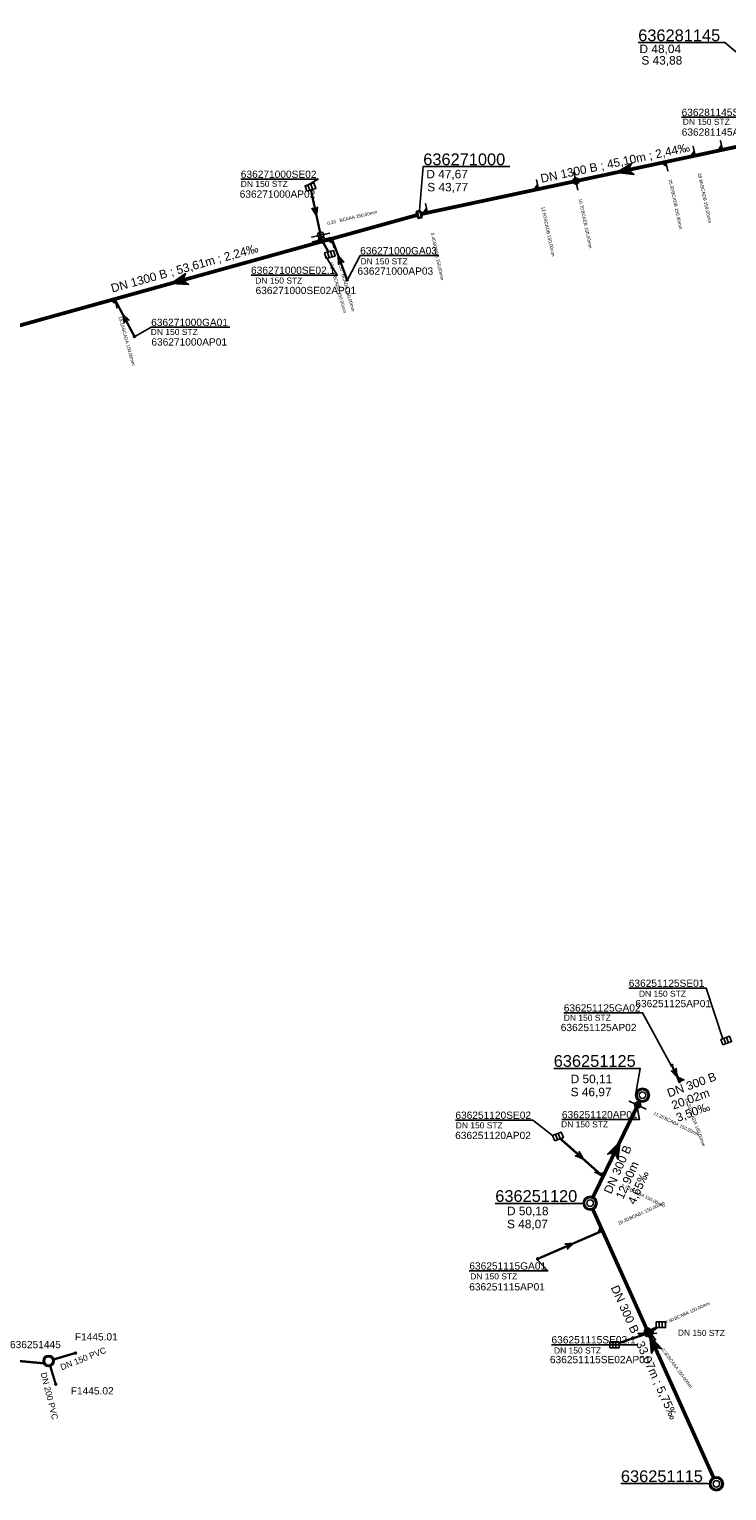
# Model space of a CAD drawing. Extents: x 356718 to 357658, y 5762241 to 5762615.
# Tile 154 of 157: x 357387 to 357462, y 5762424 to 5762581. Entities that reach past the tile are written whole.
import ezdxf
from ezdxf.enums import TextEntityAlignment as Align

# ---------------------------------------------------------------- set-up
doc = ezdxf.new("R2010")
doc.units = 0
doc.header["$MEASUREMENT"] = 0
for name, pattern in [('AUSGEZOGEN', [0]), ('GESTRICHELT2', [4, 2, -2]), ('STRICHPUNKT', [5, 2, -1, 1, -1])]:
    doc.linetypes.add(name, pattern=pattern)
doc.layers.get('0').update_dxf_attribs({"linetype": 'AUSGEZOGEN'})
for name, color, linetype, true_color in [('111_00131_Symbol', 7, 'AUSGEZOGEN', 0x000000), ('111_00228_Schachtsymbol_nach_Sy', 7, 'AUSGEZOGEN', 0x000000), ('112_00229_Schachtdeckel', 7, 'AUSGEZOGEN', 0x000000), ('114_00133_Schachtnummer', 7, 'AUSGEZOGEN', 0x000000), ('114_10391_Deckelhoehe', 7, 'AUSGEZOGEN', 0x000000), ('114_10392_Schachtnummer', 7, 'AUSGEZOGEN', 0x000000), ('114_10393_Sohlhoehe', 7, 'AUSGEZOGEN', 0x000000), ('121_10376_Haltungen_Mischwasser', 6, 'STRICHPUNKT', 0xff00ff), ('121_10397_Haltungen_Regenwasser', 5, 'GESTRICHELT2', 0x0000ff), ('121_10399_Haltungen_Mischwasser', 6, 'STRICHPUNKT', 0xff00ff), ('123_00048_Fliessrichtungspfeil', 7, 'AUSGEZOGEN', 0x000000), ('123_00137_Fliessrichtungspfeil', 7, 'AUSGEZOGEN', 0x000000), ('124_10395_Standard1', 7, 'AUSGEZOGEN', 0x000000), ('124_10626_Standard__Laenge____1', 7, 'AUSGEZOGEN', 0x000000), ('141_10677_Stutzen__alle__aus_DW', 7, 'AUSGEZOGEN', 0x000000), ('141_10868_Stutzen__141_', 7, 'AUSGEZOGEN', 0x000000)]:
    doc.layers.add(name, color=color, linetype=linetype, true_color=true_color)
doc.styles.add('ARIAL', font='arial.ttf', dxfattribs={"height": 1.5})
doc.styles.get("Standard").update_dxf_attribs({"font": 'arial.ttf', "height": 1})

# ---------------------------------------------------------------- blocks, each defined once
blk = doc.blocks.new('R02')
at = {"color": 0, "linetype": 'AUSGEZOGEN'}
for points in [[(-0.4, 0.2), (0.4, 0.2), (0.4, -0.2), (-0.4, -0.2)], [(-0.3, 0.13), (0.3, 0.13), (0.3, -0.13), (-0.3, -0.13)]]:
    blk.add_lwpolyline(points, close=True, dxfattribs=at)
blk = doc.blocks.new('N03')
at = {"color": 0}
for radius in [0.75, 0.6]:
    blk.add_circle((0, 0), radius, dxfattribs=at)
blk = doc.blocks.new('N02')
at = {"color": 0}
for radius in [0.6, 0.45]:
    blk.add_circle((0, 0), radius, dxfattribs=at)
blk = doc.blocks.new('F00')
at = {"color": 0}
blk.add_circle((0, 0), 0.1, dxfattribs=at)
blk = doc.blocks.new('ES')
at = {"color": 0, "linetype": 'AUSGEZOGEN'}
for points in [[(-0.494, -0.319), (-0.494, 0.306), (0.506, 0.306), (0.506, -0.319), (-0.494, -0.319)], [(-0.169, -0.319), (-0.169, 0.306)], [(0.156, -0.319), (0.156, 0.306)]]:
    blk.add_lwpolyline(points, dxfattribs=at)
blk = doc.blocks.new('DEC')
at = {"color": 0}
blk.add_circle((0, 0), 0.35, dxfattribs=at)
blk = doc.blocks.new('FLI')
at = {"color": 0, "linetype": 'AUSGEZOGEN'}
blk.add_lwpolyline([(-0.4, 0), (-0.9, -0.6), (0.9, 0), (-0.9, 0.6), (-0.4, 0)], close=True, dxfattribs=at)
at = {"color": 0}
for points in [[(-0.4, 0), (0.9, 0), (-0.9, 0.6)], [(-0.9, -0.6), (0.9, 0), (-0.4, 0)]]:
    blk.add_solid(points, dxfattribs=at)

msp = doc.modelspace()

# ---------------------------------------------------------------- linework, layer by layer
at = {"layer": '114_00133_Schachtnummer', "color": 18, "linetype": 'AUSGEZOGEN', "true_color": 0x000000}
for points in [[(357465.7, 5762566.79), (357465.08, 5762571.51), (357456.75, 5762571.51)], [(357416.31, 5762564.07), (357417.71, 5762564.87), (357409.38, 5762564.87)], [(357418.47, 5762556.64), (357419.75, 5762554.55), (357410.48, 5762554.55)], [(357420.87, 5762554.13), (357422.21, 5762556.65), (357430.66, 5762556.65)], [(357398.05, 5762548.01), (357399.75, 5762548.96), (357408.2, 5762548.96)], [(357461.18, 5762472.55), (357459.4, 5762477.98), (357451.07, 5762477.98)], [(357455.61, 5762469.74), (357452.55, 5762475.33), (357444.09, 5762475.33)], [(357451.93, 5762465.4), (357452.22, 5762463.87), (357443.89, 5762463.87)], [(357442.89, 5762462.15), (357440.77, 5762463.81), (357432.44, 5762463.81)], [(357441.19, 5762448.89), (357442.39, 5762447.63), (357433.94, 5762447.63)], [(357449.03, 5762439.69), (357452.04, 5762439.69), (357442.77, 5762439.69)]]:
    msp.add_lwpolyline(points, dxfattribs=at)
at = {"layer": '114_10392_Schachtnummer', "color": 18, "linetype": 'AUSGEZOGEN', "true_color": 0x000000}
for points in [[(357471.69, 5762570.92), (357461.4, 5762579.52), (357452.09, 5762579.52)], [(357428.6, 5762561.49), (357428.99, 5762566.21), (357438.3, 5762566.21)], [(357451.84, 5762466.71), (357452.31, 5762469.37), (357443.01, 5762469.37)], [(357446.17, 5762454.89), (357446.04, 5762454.87), (357436.73, 5762454.87)], [(357459.74, 5762424.76), (357459.54, 5762424.79), (357450.23, 5762424.79)]]:
    msp.add_lwpolyline(points, dxfattribs=at)
at = {"layer": '121_10376_Haltungen_Mischwasser', "color": 6, "linetype": 'STRICHPUNKT', "true_color": 0xff00ff, "const_width": 0.4}
for points in [[(357471.69, 5762570.26), (357428.76, 5762561.11)], [(357428.37, 5762561.02), (357377.66, 5762546.94)], [(357447.24, 5762455.57), (357452.23, 5762465.82)], [(357460.18, 5762425.44), (357447.22, 5762454.21)]]:
    msp.add_lwpolyline(points, dxfattribs=at)
at = {"layer": '121_10397_Haltungen_Regenwasser', "color": 5, "linetype": 'GESTRICHELT2', "true_color": 0x0000ff, "const_width": 0.25}
for points in [[(357391.54, 5762438.78), (357389.31, 5762438.12)], [(357389.47, 5762435.53), (357388.91, 5762437.38)]]:
    msp.add_lwpolyline(points, dxfattribs=at)
at = {"layer": '121_10399_Haltungen_Mischwasser', "color": 6, "linetype": 'STRICHPUNKT', "true_color": 0xff00ff, "const_width": 0.25}
for points in [[(357416.92, 5762563.7), (357418, 5762558.7), (357418.1, 5762558.27)], [(357418.8, 5762557.04), (357418.12, 5762558.28)], [(357420.78, 5762554.13), (357419.21, 5762558.37)], [(357397.91, 5762548.05), (357395.88, 5762551.89)], [(357455.74, 5762469.61), (357456.47, 5762468.04)], [(357452.08, 5762465.51), (357452.23, 5762465.82)], [(357443.72, 5762461.82), (357448.23, 5762457.82)], [(357441.38, 5762448.95), (357448.16, 5762451.89)], [(357454.1, 5762441.53), (357453.08, 5762440.77), (357453.08, 5762441.12)], [(357450.03, 5762439.87), (357452.99, 5762440.88)], [(357388.17, 5762437.76), (357388.02, 5762437.71), (357372.21, 5762439.19)]]:
    msp.add_lwpolyline(points, dxfattribs=at)
at = {"layer": '141_10677_Stutzen__alle__aus_DW', "color": 18, "linetype": 'AUSGEZOGEN', "true_color": 0x000000}
for points in [[(357419.05, 5762558.6), (357417.1, 5762558.14)], [(357454.08, 5762440.92), (357452.08, 5762440.91)]]:
    msp.add_lwpolyline(points, close=True, dxfattribs=at)
at = {"layer": '141_10677_Stutzen__alle__aus_DW', "color": 18, "true_color": 0x000000}
for centre in [(357418.08, 5762558.37), (357453.08, 5762440.92)]:
    msp.add_circle(centre, 0.333, dxfattribs=at)
at = {"layer": '141_10868_Stutzen__141_', "color": 18, "linetype": 'AUSGEZOGEN', "true_color": 0x000000}
for points in [[(357461.13, 5762568.01), (357460.92, 5762568.99)], [(357458.2, 5762567.39), (357458.09, 5762567.88), (357457.71, 5762567.28)], [(357458.2, 5762567.39), (357457.99, 5762568.37)], [(357461.13, 5762568.01), (357461.03, 5762568.5), (357460.64, 5762567.91)], [(357445.59, 5762563.68), (357445.18, 5762565.64)], [(357455.07, 5762566.72), (357454.58, 5762566.62), (357455.17, 5762566.23)], [(357455.07, 5762566.72), (357455.28, 5762565.74)], [(357441.38, 5762563.8), (357441.27, 5762564.29), (357440.89, 5762563.7)], [(357441.38, 5762563.8), (357441.17, 5762564.78)], [(357429.44, 5762561.26), (357429.34, 5762561.75), (357428.95, 5762561.16)], [(357429.44, 5762561.26), (357429.23, 5762562.24)], [(357418.94, 5762559.07), (357416.99, 5762558.64)], [(357418.08, 5762558.16), (357417.95, 5762558.64), (357417.6, 5762558.03)], [(357418.08, 5762558.16), (357417.81, 5762559.13)], [(357419.14, 5762558.46), (357418.66, 5762558.32), (357419.28, 5762557.97)], [(357419.14, 5762558.46), (357419.41, 5762557.49)], [(357395.83, 5762551.98), (357395.34, 5762551.85), (357395.96, 5762551.5)], [(357395.83, 5762551.98), (357396.09, 5762551.02)], [(357456.53, 5762467.96), (357456.19, 5762468.9)], [(357456.53, 5762467.96), (357457, 5762468.13), (357456.36, 5762468.43)], [(357452.93, 5762464.98), (357451.13, 5762465.85)], [(357448.32, 5762457.77), (357447.42, 5762458.21)], [(357448.32, 5762457.77), (357448.53, 5762458.22), (357447.87, 5762457.99)], [(357448.25, 5762451.93), (357447.34, 5762451.52)], [(357448.25, 5762451.93), (357448.05, 5762452.38), (357447.8, 5762451.72)], [(357454.01, 5762441.58), (357452.19, 5762440.76)], [(357453.97, 5762440.18), (357452.77, 5762441.79)]]:
    msp.add_lwpolyline(points, close=True, dxfattribs=at)
at = {"layer": '141_10868_Stutzen__141_', "color": 18, "true_color": 0x000000}
for centre in [(357445.39, 5762564.66), (357417.96, 5762558.85), (357452.03, 5762465.42), (357453.1, 5762441.17), (357453.37, 5762440.99)]:
    msp.add_circle(centre, 0.333, dxfattribs=at)
for points in [[(357458.2, 5762567.39), (357458.09, 5762567.88), (357457.71, 5762567.28)], [(357461.13, 5762568.01), (357461.03, 5762568.5), (357460.64, 5762567.91)], [(357455.07, 5762566.72), (357454.58, 5762566.62), (357455.17, 5762566.23)], [(357441.38, 5762563.8), (357441.27, 5762564.29), (357440.89, 5762563.7)], [(357429.44, 5762561.26), (357429.34, 5762561.75), (357428.95, 5762561.16)], [(357418.08, 5762558.16), (357417.95, 5762558.64), (357417.6, 5762558.03)], [(357419.14, 5762558.46), (357418.66, 5762558.32), (357419.28, 5762557.97)], [(357395.83, 5762551.98), (357395.34, 5762551.85), (357395.96, 5762551.5)], [(357456.53, 5762467.96), (357457, 5762468.13), (357456.36, 5762468.43)], [(357448.32, 5762457.77), (357448.53, 5762458.22), (357447.87, 5762457.99)], [(357448.25, 5762451.93), (357448.05, 5762452.38), (357447.8, 5762451.72)]]:
    msp.add_solid(points, dxfattribs=at)

# ---------------------------------------------------------------- block references
at = {"layer": '111_00131_Symbol', "color": 18, "true_color": 0x000000}
for name, p, rotation in [('ES', (357416.85, 5762564.01), 17.4), ('F00', (357418.08, 5762558.37), 103.4), ('F00', (357418.12, 5762558.17), 15.50000000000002), ('F00', (357419.17, 5762558.46), 15.50000000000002), ('ES', (357418.95, 5762556.77), 15.3), ('F00', (357395.84, 5762551.98), 15.50000000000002), ('ES', (357461.54, 5762472.36), 20.5), ('F00', (357456.51, 5762467.95), 200.3), ('F00', (357452.03, 5762465.42), 244.1), ('ES', (357443.46, 5762462.06), 20.9), ('F00', (357448.31, 5762457.75), 244.1), ('F00', (357448.25, 5762451.93), 294.3), ('F00', (357453.08, 5762441.21), 294.3), ('F00', (357453.08, 5762440.92), 270.4)]:
    msp.add_blockref(name, p, dxfattribs=dict(at, rotation=rotation))
for name, p in [('F00', (357420.82, 5762554.04)), ('F00', (357397.96, 5762547.96)), ('F00', (357455.7, 5762469.7)), ('F00', (357441.28, 5762448.91)), ('ES', (357454.52, 5762441.85)), ('ES', (357449.52, 5762439.69)), ('N02', (357388.73, 5762437.95)), ('F00', (357391.63, 5762438.8)), ('F00', (357389.49, 5762435.44))]:
    msp.add_blockref(name, p, dxfattribs=at)
at = {"layer": '111_00228_Schachtsymbol_nach_Sy', "color": 18, "true_color": 0x000000, "rotation": 282.5}
msp.add_blockref('R02', (357428.56, 5762561.07), dxfattribs=at)
at = {"layer": '111_00228_Schachtsymbol_nach_Sy', "color": 18, "true_color": 0x000000}
for p in [(357452.55, 5762466.49), (357446.92, 5762454.89), (357460.49, 5762424.76)]:
    msp.add_blockref('N03', p, dxfattribs=at)
at = {"layer": '112_00229_Schachtdeckel', "color": 18, "true_color": 0x000000, "rotation": 282.5}
msp.add_blockref('DEC', (357428.56, 5762561.07), dxfattribs=at)
at = {"layer": '112_00229_Schachtdeckel', "color": 18, "true_color": 0x000000}
for p in [(357452.55, 5762466.49), (357446.92, 5762454.89), (357460.49, 5762424.76)]:
    msp.add_blockref('DEC', p, dxfattribs=at)
at = {"layer": '123_00048_Fliessrichtungspfeil', "color": 18, "true_color": 0x000000}
for p, rotation in [((357450.63, 5762565.77), 192.1), ((357402.75, 5762553.9), 195.6), ((357449.74, 5762460.69), 64), ((357453.7, 5762439.83), 114.2)]:
    msp.add_blockref('FLI', p, dxfattribs=dict(at, rotation=rotation))
at = {"layer": '123_00137_Fliessrichtungspfeil', "color": 18, "true_color": 0x000000, "xscale": 0.5, "yscale": 0.5, "zscale": 0.5}
for p, rotation in [((357417.42, 5762561.36), 282.2), ((357420, 5762556.25), 110.4), ((357396.9, 5762549.97), 117.8), ((357456.1, 5762468.82), 295.1), ((357445.88, 5762459.91), 318.4), ((357444.77, 5762450.42), 23.4)]:
    msp.add_blockref('FLI', p, dxfattribs=dict(at, rotation=rotation))

# ---------------------------------------------------------------- texts
at = {"layer": '114_00133_Schachtnummer', "color": 18, "true_color": 0x000000, "style": 'ARIAL'}
for s, height, p in [('636281145SE07', 0.7814, (357456.75, 5762572.43)), ('636281145AP07', 0.7814, (357456.76, 5762570.31)), ('636271000SE02', 0.7814, (357409.38, 5762565.78)), ('636271000AP02', 0.7814, (357409.26, 5762563.65)), ('636271000GA03', 0.7814, (357422.21, 5762557.57)), ('636271000SE02.1', 0.7814, (357410.48, 5762555.47)), ('636271000AP03', 0.7814, (357421.92, 5762555.38)), ('636271000SE02AP01', 0.7814, (357410.97, 5762553.3)), ('636271000GA01', 0.7814, (357399.75, 5762549.87)), ('636271000AP01', 0.7814, (357399.77, 5762547.77)), ('636251125SE01', 0.7814, (357451.07, 5762478.9)), ('636251125GA02', 0.7814, (357444.09, 5762476.25)), ('636251125AP01', 0.7814, (357451.78, 5762476.72)), ('636251125AP02', 0.7814, (357443.77, 5762474.15)), ('636251120SE02', 0.7814, (357432.44, 5762464.73)), ('636251120AP01', 0.7814, (357443.89, 5762464.79)), ('636251120AP02', 0.7814, (357432.42, 5762462.56)), ('636251115GA01', 0.7814, (357433.94, 5762448.54)), ('636251115AP01', 0.7814, (357433.93, 5762446.3)), ('636251445', 0.781, (357384.58, 5762440.1)), ('F1445.01', 0.781, (357391.55, 5762440.93)), ('636251115SE02.1', 0.7814, (357442.77, 5762440.61)), ('636251115SE02AP01', 0.7814, (357442.6, 5762438.49)), ('F1445.02', 0.781, (357391.11, 5762435.13))]:
    msp.add_text(s, height=height, dxfattribs=at).set_placement(p, align=Align.TOP_LEFT)
at = {"layer": '114_10391_Deckelhoehe', "color": 18, "true_color": 0x000000, "style": 'ARIAL'}
for s, p in [('D 48,04', (357452.23, 5762579.31)), ('D 47,67', (357429.32, 5762565.86)), ('D 50,11', (357444.83, 5762468.69)), ('D 50,18', (357437.99, 5762454.51))]:
    msp.add_text(s, height=0.912, dxfattribs=at).set_placement(p, align=Align.TOP_LEFT)
at = {"layer": '114_10392_Schachtnummer', "color": 18, "true_color": 0x000000, "style": 'ARIAL'}
for s, p in [('636281145', (357452.09, 5762580.94)), ('636271000', (357428.99, 5762567.62)), ('636251125', (357443.01, 5762470.79)), ('636251120', (357436.73, 5762456.29)), ('636251115', (357450.23, 5762426.2))]:
    msp.add_text(s, height=1.26, dxfattribs=at).set_placement(p, align=Align.TOP_LEFT)
at = {"layer": '114_10393_Sohlhoehe', "color": 18, "true_color": 0x000000, "style": 'ARIAL'}
for s, p in [('S 43,88', (357452.43, 5762578.08)), ('S 43,77', (357429.42, 5762564.46)), ('S 46,97', (357444.83, 5762467.29)), ('S 48,07', (357437.99, 5762453.11))]:
    msp.add_text(s, height=0.912, dxfattribs=at).set_placement(p, align=Align.TOP_LEFT)
at = {"layer": '124_10395_Standard1', "color": 18, "true_color": 0x000000, "style": 'ARIAL'}
for s, height, rotation, p in [('DN 1300 B ; 45,10m ; 2,44‰', 0.9116, 12, (357441.51, 5762565.36)), ('DN 1300 B ; 53,61m ; 2,24‰', 0.9116, 15.5, (357395.33, 5762553.56)), ('DN 300 B', 0.912, 20, (357455.08, 5762467.1)), ('20,02m', 0.912, 20, (357455.56, 5762465.79)), ('3,50‰', 0.912, 20, (357456.04, 5762464.47)), ('DN 300 B', 0.912, 66.2, (357448.35, 5762456.17)), ('12,90m', 0.912, 66.2, (357449.63, 5762455.6)), ('4,65‰', 0.912, 66.2, (357450.91, 5762455.04)), ('DN 300 B ; 33,07m ; 5,75‰', 0.9116, 294.3, (357449.95, 5762446.2))]:
    msp.add_text(s, height=height, rotation=rotation, dxfattribs=at).set_placement(p, align=Align.TOP_LEFT)
at = {"layer": '124_10626_Standard__Laenge____1', "color": 18, "true_color": 0x000000, "style": 'ARIAL'}
for s, rotation, p in [('DN 150 STZ', 359.9, (357456.88, 5762571.35)), ('DN 150 STZ', 359.5, (357456.35, 5762441.31)), ('DN 150 PVC', 21.6, (357389.91, 5762437.54)), ('DN 200 PVC', 284, (357388.5, 5762436.79))]:
    msp.add_text(s, height=0.651, rotation=rotation, dxfattribs=at).set_placement(p, align=Align.TOP_LEFT)
for p in [(357409.38, 5762564.68), (357422.25, 5762556.36), (357410.94, 5762554.3), (357399.71, 5762548.78), (357452.17, 5762477.71), (357444.09, 5762475.13), (357432.48, 5762463.58), (357443.8, 5762463.68), (357434.04, 5762447.36), (357443.04, 5762439.4)]:
    msp.add_text('DN 150 STZ', height=0.651, dxfattribs=at).set_placement(p, align=Align.TOP_LEFT)
at = {"layer": '141_10677_Stutzen__alle__aus_DW', "color": 18, "true_color": 0x000000}
for s, rotation, p in [('0.20', 13.3, (357419.73, 5762560.78)), ('BCAAA 150,00mm', 13.3, (357420.14, 5762560.87)), ('BCAAA 150,00mm', 0.3, (357454.74, 5762440.93))]:
    msp.add_text(s, height=0.00707, rotation=rotation, dxfattribs=at).set_placement(p, align=Align.TOP_LEFT)
msp.add_text('0.30', height=0.00707, rotation=0.3, dxfattribs=at).set_placement((357454.74, 5762440.93), align=Align.TOP_RIGHT)
at = {"layer": '141_10868_Stutzen__141_', "color": 18, "true_color": 0x000000}
for s, rotation, p in [('29.80', 282.1, (357459.09, 5762564.33)), ('26.60', 282.1, (357455.96, 5762563.66)), ('16.70', 282.1, (357446.28, 5762561.6)), ('12.60', 282.1, (357442.27, 5762560.74)), ('0.40', 282.1, (357430.34, 5762558.2)), ('19.10', 285.6, (357396.9, 5762548.98)), ('15.30', 290.3, (357457.85, 5762465.06)), ('11.20', 334.1, (357454.95, 5762464.22)), ('2.70', 334.1, (357451.23, 5762456.57)), ('29.30', 24.2, (357451, 5762453.38)), ('17.50', 24.2, (357455.84, 5762442.62)), ('0.30', 306.7, (357455.43, 5762438.57))]:
    msp.add_text(s, height=0.353, rotation=rotation, dxfattribs=at).set_placement(p, align=Align.TOP_RIGHT)
for s, height, rotation, p in [('BCADB 150,00mm', 0.3533, 282.1, (357459.11, 5762564.26)), ('BCADB 150,00mm', 0.3533, 282.1, (357455.98, 5762563.59)), ('BCAAA 150,00mm', 0.3533, 13.3, (357419.96, 5762560.59)), ('BCAEB 150,00mm', 0.3533, 282.1, (357446.29, 5762561.53)), ('0.20', 0.353, 13.3, (357418.63, 5762560.28)), ('BCADB 150,00mm', 0.3533, 282.1, (357442.28, 5762560.68)), ('BCADB 150,00mm', 0.3533, 282.1, (357430.35, 5762558.13)), ('43.30', 0.353, 285.6, (357420.11, 5762556.25)), ('42.20', 0.353, 285.6, (357419.22, 5762556.06)), ('BCADA 150,00mm', 0.3533, 285.6, (357419.64, 5762554.55)), ('BCADA 150,00mm', 0.3533, 285.6, (357420.53, 5762554.74)), ('BCADA 150,00mm', 0.3533, 285.6, (357396.92, 5762548.91)), ('BCABA 150,00mm', 0.3533, 334.1, (357455.01, 5762464.19)), ('BCADA 150,00mm', 0.3533, 290.3, (357457.87, 5762464.99)), ('BCABA 150,00mm', 0.3533, 334.1, (357451.29, 5762456.54)), ('BCABA 150,00mm', 0.3533, 24.2, (357451.06, 5762453.41)), ('BCABA 150,00mm', 0.3533, 24.2, (357455.91, 5762442.65)), ('BCAAA 150,00mm', 0.3533, 306.7, (357455.47, 5762438.52))]:
    msp.add_text(s, height=height, rotation=rotation, dxfattribs=at).set_placement(p, align=Align.TOP_LEFT)

doc.saveas('drawing.dxf')
